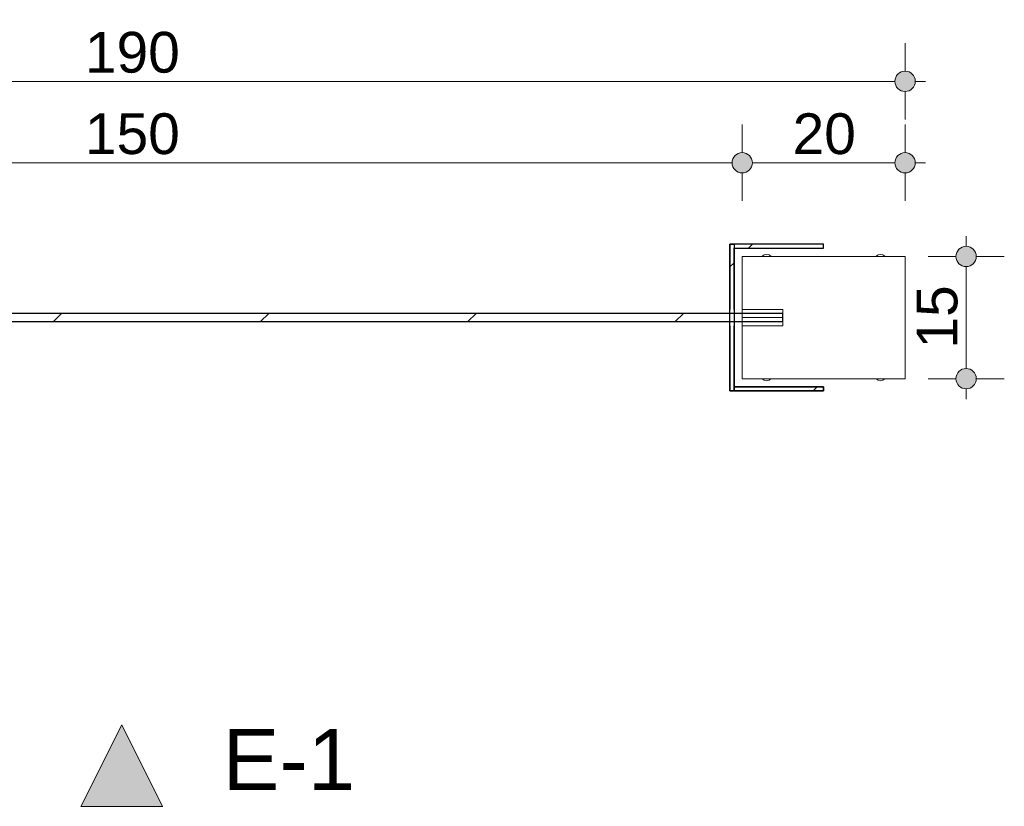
# Model space of a CAD drawing. Header units: millimetres. Extents: x 64850 to 1406978, y -593919 to 57306.
# Tile 2 of 5: x 79479 to 80688, y 50924 to 51889. Entities that reach past the tile are written whole.
import ezdxf

# ---------------------------------------------------------------- set-up
doc = ezdxf.new("R2010")
doc.units = ezdxf.units.MM
doc.header["$MEASUREMENT"] = 0
for name, pattern in [('1_OTZI', [1.5, 1, -0.5]), ('Kropki i Kreski', [670.277762, 352.777767, -176.388884, 0, -141.111112]), ('Wipeout_Contour', [1000, 0, -1000])]:
    doc.linetypes.add(name, pattern=pattern)
for name, color, linetype, lineweight in [('0_Nr_pióra__102', 8, 'Continuous', 5), ('2D - Ogólne_Nr_pióra__21', 7, 'Continuous', 25), ('Konstrukcja - Słupy_Nr_pióra__1', 7, 'Continuous', 13), ('Konstrukcja - Ściany zew_Nr_pióra__27', 7, 'Continuous', 25), ('Wymiarowanie - Ogólne_Nr_pióra__46', 5, 'Continuous', 15), ('Znaczniki - Elewacje_Nr_pióra__1', 7, 'Continuous', 13)]:
    doc.layers.add(name, color=color, linetype=linetype, lineweight=lineweight)
for name, color, linetype, lineweight, true_color in [('2D - Ogólne_Nr_pióra__82', 7, 'Continuous', 13, 0xaaaaaa), ('Konstrukcja - Ściany zew_Nr_pióra__107', 7, 'Continuous', 5, 0xaaaaaa), ('Wnętrze - Umeblowanie_Nr_pióra__69', 7, 'Continuous', 13, 0x71cebe), ('Wnętrze - Umeblowanie_Nr_pióra__90', 7, 'Continuous', 13, 0x00bfbf), ('Wymiarowanie - Ogólne_Nr_pióra__45', 7, 'Continuous', 15, 0x40a5ff), ('Wymiarowanie - Ogólne_Nr_pióra__85', 7, 'Continuous', 13, 0x80c2ff)]:
    doc.layers.add(name, color=color, linetype=linetype, lineweight=lineweight, true_color=true_color)
for name, color, linetype in [('Konstrukcja - Słupy', 7, 'Continuous'), ('Konstrukcja - Ściany zew', 7, 'Continuous'), ('Wnętrze - Umeblowanie', 7, 'Continuous'), ('Wymiarowanie - Ogólne', 7, 'Continuous'), ('Znaczniki - Elewacje', 7, 'Continuous')]:
    doc.layers.add(name, color=color, linetype=linetype)
doc.styles.add('STYL_AUTOMATYCZNY_1', font='arial.ttf')
doc.dimstyles.new('STYL_AUTOMATYCZNY__1', dxfattribs={"dimtxt": 50, "dimasz": 47.5, "dimexe": 0.18, "dimexo": 0.0625, "dimgap": 0, "dimtad": 1, "dimtih": 1, "dimtoh": 1, "dimdec": 0, "dimlfac": 0.1, "dimzin": 0, "dimdsep": 46, "dimtxsty": 'STYL_AUTOMATYCZNY_1', "dimblk": 'ARROWHEAD_11', "dimblk1": 'ARROWHEAD_11', "dimblk2": 'ARROWHEAD_11', "dimcen": 0.09, "dimse1": 1, "dimse2": 1, "dimclrd": 256, "dimclre": 256, "dimclrt": 5, "dimazin": 0, "dimtfac": 1, "dimtdec": 4, "dimtmove": 0, "dimatfit": 3, "dimfxl": 1, "dimtolj": 1, "dimtzin": 0, "dimarcsym": 0})
doc.dimstyles.new('STYL_AUTOMATYCZNY__2', dxfattribs={"dimtxt": 50, "dimasz": 47.5, "dimexe": 0.18, "dimexo": 0.0625, "dimgap": 0, "dimtad": 1, "dimdec": 0, "dimlfac": 0.1, "dimzin": 0, "dimdsep": 46, "dimtxsty": 'STYL_AUTOMATYCZNY_1', "dimblk": 'ARROWHEAD_11', "dimblk1": 'ARROWHEAD_11', "dimblk2": 'ARROWHEAD_11', "dimcen": 0.09, "dimse1": 1, "dimse2": 1, "dimclrd": 256, "dimclre": 256, "dimclrt": 5, "dimazin": 0, "dimtfac": 1, "dimtdec": 4, "dimtmove": 0, "dimatfit": 3, "dimfxl": 1, "dimtolj": 1, "dimtzin": 0, "dimarcsym": 0})
pattern_1 = [(45, (0, 0), (-127.27922, 127.27922), [])]

# ---------------------------------------------------------------- blocks, each defined once
blk = doc.blocks.new('Teownik 27')
at = {"layer": 'Wnętrze - Umeblowanie_Nr_pióra__69', "color": 123, "linetype": 'Kropki i Kreski', "lineweight": 13, "true_color": 0x71cebe}
blk.add_line((0, 0), (95, 0), dxfattribs=at)
at = {"layer": 'Wnętrze - Umeblowanie_Nr_pióra__90', "color": 132, "linetype": 'Continuous', "lineweight": 13, "true_color": 0x00bfbf}
for p, q in [((47.5, 25), (0, 25)), ((0, 25), (0, 0)), ((95, 25), (47.5, 25)), ((95, 0), (95, 25)), ((0, 0), (0, -25)), ((95, -25), (95, 0)), ((0, -25), (47.5, -25)), ((47.5, -25), (95, -25))]:
    blk.add_line(p, q, dxfattribs=at)
blk = doc.blocks.new('Ściana_4_1', base_point=(80466.1, 51438.7))
at = {"layer": 'Konstrukcja - Ściany zew_Nr_pióra__107', "linetype": 'Continuous', "lineweight": 5, "true_color": 0xaaaaaa}
h = blk.add_hatch(dxfattribs=at)
h.set_pattern_fill('Bloczki_ceramiczne_0001', color=253, style=0, pattern_type=2)
h.set_pattern_definition(pattern_1)
h.paths.add_polyline_path([(80466.1, 51438.7), (80356.1, 51438.7), (80351.1, 51433.7), (80466.1, 51433.7)])
at = {"layer": 'Konstrukcja - Ściany zew_Nr_pióra__27', "color": 7, "linetype": 'Continuous', "lineweight": 25, "flags": 128}
for points in [[(80351.1, 51433.7), (80466.1, 51433.7)], [(80466.1, 51438.7), (80356.1, 51438.7)], [(80466.1, 51433.7), (80466.1, 51438.7)]]:
    blk.add_lwpolyline(points, dxfattribs=at)
blk = doc.blocks.new('Ściana_5_1', base_point=(80356.1, 51438.7))
at = {"layer": 'Konstrukcja - Ściany zew_Nr_pióra__107', "linetype": 'Continuous', "lineweight": 5, "true_color": 0xaaaaaa}
h = blk.add_hatch(dxfattribs=at)
h.set_pattern_fill('Bloczki_ceramiczne_0001', color=253, style=0, pattern_type=2)
h.set_pattern_definition(pattern_1)
h.paths.add_polyline_path([(80351.1, 51533.7), (80356.1, 51533.7), (80356.1, 51608.7), (80351.1, 51613.7)])
h = blk.add_hatch(dxfattribs=at)
h.set_pattern_fill('Bloczki_ceramiczne_0001', color=253, style=0, pattern_type=2)
h.set_pattern_definition(pattern_1)
h.paths.add_polyline_path([(80351.1, 51433.7), (80356.1, 51438.7), (80356.1, 51513.7), (80351.1, 51513.7)])
at = {"layer": 'Konstrukcja - Ściany zew_Nr_pióra__27', "color": 7, "linetype": 'Continuous', "lineweight": 25, "flags": 128}
for points in [[(80351.1, 51613.7), (80351.1, 51533.7)], [(80356.1, 51533.7), (80356.1, 51608.7)], [(80351.1, 51513.7), (80351.1, 51433.7)], [(80356.1, 51438.7), (80356.1, 51513.7)]]:
    blk.add_lwpolyline(points, dxfattribs=at)
blk = doc.blocks.new('Ściana_6_1', base_point=(80356.1, 51608.7))
at = {"layer": 'Konstrukcja - Ściany zew_Nr_pióra__107', "linetype": 'Continuous', "lineweight": 5, "true_color": 0xaaaaaa}
h = blk.add_hatch(dxfattribs=at)
h.set_pattern_fill('Bloczki_ceramiczne_0001', color=253, style=0, pattern_type=2)
h.set_pattern_definition(pattern_1)
h.paths.add_polyline_path([(80356.1, 51608.7), (80466.1, 51608.7), (80466.1, 51613.7), (80351.1, 51613.7)])
at = {"layer": 'Konstrukcja - Ściany zew_Nr_pióra__27', "color": 7, "linetype": 'Continuous', "lineweight": 25, "flags": 128}
for points in [[(80466.1, 51613.7), (80351.1, 51613.7)], [(80466.1, 51608.7), (80466.1, 51613.7)], [(80356.1, 51608.7), (80466.1, 51608.7)]]:
    blk.add_lwpolyline(points, dxfattribs=at)
blk = doc.blocks.new('Słup_2_1', base_point=(80466.1, 51523.7))
at = {"color": 254, "linetype": 'Wipeout_Contour', "lineweight": 0, "ltscale": 764135.893055}
blk.add_wipeout([(80366.1, 51513.7), (80366.1, 51448.7), (80566.1, 51448.7), (80566.1, 51598.7), (80366.1, 51598.7), (80366.1, 51533.7), (80416.1, 51533.7), (80416.1, 51513.7)], dxfattribs=at).dxf.layer = 'Konstrukcja - Słupy'
at = {"layer": 'Konstrukcja - Słupy_Nr_pióra__1', "color": 7, "linetype": 'Continuous', "lineweight": 13}
for p, q in [((80566.1, 51598.7), (80366.1, 51598.7)), ((80366.1, 51598.7), (80366.1, 51533.7)), ((80566.1, 51448.7), (80566.1, 51598.7)), ((80366.1, 51533.7), (80416.1, 51533.7)), ((80416.1, 51533.7), (80416.1, 51513.7)), ((80366.1, 51513.7), (80366.1, 51448.7)), ((80416.1, 51513.7), (80366.1, 51513.7)), ((80366.1, 51448.7), (80566.1, 51448.7))]:
    blk.add_line(p, q, dxfattribs=at)
blk = doc.blocks.new('Ściana_7_1', base_point=(78816.1, 51523.7))
at = {"layer": 'Konstrukcja - Ściany zew_Nr_pióra__107', "linetype": 'Continuous', "lineweight": 5, "true_color": 0xaaaaaa}
h = blk.add_hatch(dxfattribs=at)
h.set_pattern_fill('Bloczki_ceramiczne_0001', color=253, style=0, pattern_type=2)
h.set_pattern_definition(pattern_1)
h.paths.add_polyline_path([(78816.1, 51518.7), (80416.1, 51518.7), (80416.1, 51528.7), (78816.1, 51528.7)])
at = {"layer": 'Konstrukcja - Ściany zew_Nr_pióra__27', "color": 7, "linetype": 'Continuous', "lineweight": 25, "flags": 128}
for points in [[(78876.1, 51528.7), (78816.1, 51528.7)], [(80351.1, 51528.7), (78881.1, 51528.7)], [(80416.1, 51528.7), (80356.1, 51528.7)], [(78816.1, 51518.7), (78876.1, 51518.7)], [(78881.1, 51518.7), (80351.1, 51518.7)], [(80356.1, 51518.7), (80416.1, 51518.7)]]:
    blk.add_lwpolyline(points, dxfattribs=at)
blk = doc.blocks.new('*D16')
at = {"layer": 'Wymiarowanie - Ogólne_Nr_pióra__45', "linetype": 'Continuous', "lineweight": 15, "true_color": 0x40a5ff}
for points in [[(78853.6, 51713.7), (78854.6, 51709), (78857.3, 51704.9), (78861.3, 51702.2), (78866.1, 51701.2), (78870.9, 51702.2), (78875, 51704.9), (78877.7, 51709), (78878.6, 51713.7), (78877.7, 51718.5), (78875, 51722.6), (78870.9, 51725.3), (78866.1, 51726.2), (78861.3, 51725.3), (78857.3, 51722.6), (78854.6, 51718.5)], [(80353.6, 51713.7), (80354.6, 51709), (80357.3, 51704.9), (80361.3, 51702.2), (80366.1, 51701.2), (80370.9, 51702.2), (80375, 51704.9), (80377.7, 51709), (80378.6, 51713.7), (80377.7, 51718.5), (80375, 51722.6), (80370.9, 51725.3), (80366.1, 51726.2), (80361.3, 51725.3), (80357.3, 51722.6), (80354.6, 51718.5)]]:
    blk.add_hatch(color=161, dxfattribs=at).paths.add_polyline_path(points)
at = {"layer": 'Wymiarowanie - Ogólne_Nr_pióra__45', "color": 161, "linetype": 'Continuous', "lineweight": 15, "true_color": 0x40a5ff}
for centre in [(78866.1, 51713.7), (80366.1, 51713.7)]:
    blk.add_circle(centre, 12.5, dxfattribs=at)
at = {"layer": 'Wymiarowanie - Ogólne_Nr_pióra__85', "color": 151, "linetype": 'Continuous', "lineweight": 13, "true_color": 0x80c2ff}
for p, q in [((78866.1, 51726.2), (78866.1, 51760.6)), ((80366.1, 51726.2), (80366.1, 51760.6)), ((78878.6, 51713.7), (80353.6, 51713.7)), ((78866.1, 51666.9), (78866.1, 51701.2)), ((80366.1, 51666.9), (80366.1, 51701.2))]:
    blk.add_line(p, q, dxfattribs=at)
at = {"layer": 'Wymiarowanie - Ogólne_Nr_pióra__46', "color": 5, "lineweight": 15, "insert": (79558.9, 51723.7), "char_height": 50, "attachment_point": 7, "style": 'STYL_AUTOMATYCZNY_1'}
blk.add_mtext('\\A1;{\\pql;\\fArial|b0|i0|c238|p0;\\W1.000000;150}', dxfattribs=at)
blk = doc.blocks.new('ARROWHEAD_11')
at = {"color": 0, "linetype": 'Continuous', "lineweight": 0}
blk.add_line((0, 0), (-1, 0), dxfattribs=at)
at = {"color": 0, "linetype": 'Continuous', "lineweight": 0, "const_width": 0.25, "flags": 128}
blk.add_lwpolyline([(-0.125, 0, 1), (0.125, 0, 1)], format="xyb", close=True, dxfattribs=at)
blk = doc.blocks.new('*D17')
at = {"layer": 'Wymiarowanie - Ogólne_Nr_pióra__45', "linetype": 'Continuous', "lineweight": 15, "true_color": 0x40a5ff}
for points in [[(80353.6, 51713.7), (80354.6, 51709), (80357.3, 51704.9), (80361.3, 51702.2), (80366.1, 51701.2), (80370.9, 51702.2), (80375, 51704.9), (80377.7, 51709), (80378.6, 51713.7), (80377.7, 51718.5), (80375, 51722.6), (80370.9, 51725.3), (80366.1, 51726.2), (80361.3, 51725.3), (80357.3, 51722.6), (80354.6, 51718.5)], [(80553.6, 51713.7), (80554.6, 51709), (80557.3, 51704.9), (80561.3, 51702.2), (80566.1, 51701.2), (80570.9, 51702.2), (80575, 51704.9), (80577.7, 51709), (80578.6, 51713.7), (80577.7, 51718.5), (80575, 51722.6), (80570.9, 51725.3), (80566.1, 51726.2), (80561.3, 51725.3), (80557.3, 51722.6), (80554.6, 51718.5)]]:
    blk.add_hatch(color=161, dxfattribs=at).paths.add_polyline_path(points)
at = {"layer": 'Wymiarowanie - Ogólne_Nr_pióra__45', "color": 161, "linetype": 'Continuous', "lineweight": 15, "true_color": 0x40a5ff}
for centre in [(80366.1, 51713.7), (80566.1, 51713.7)]:
    blk.add_circle(centre, 12.5, dxfattribs=at)
at = {"layer": 'Wymiarowanie - Ogólne_Nr_pióra__85', "color": 151, "linetype": 'Continuous', "lineweight": 13, "true_color": 0x80c2ff}
for p, q in [((80366.1, 51726.2), (80366.1, 51760.6)), ((80566.1, 51726.2), (80566.1, 51760.6)), ((80378.6, 51713.7), (80553.6, 51713.7)), ((80578.6, 51713.7), (80591.1, 51713.7)), ((80366.1, 51666.9), (80366.1, 51701.2)), ((80566.1, 51666.9), (80566.1, 51701.2))]:
    blk.add_line(p, q, dxfattribs=at)
at = {"layer": 'Wymiarowanie - Ogólne_Nr_pióra__46', "color": 5, "lineweight": 15, "insert": (80428, 51723.7), "char_height": 50, "attachment_point": 7, "style": 'STYL_AUTOMATYCZNY_1'}
blk.add_mtext('\\A1;{\\pql;\\fArial|b0|i0|c238|p0;\\W1.000000;20}', dxfattribs=at)
blk = doc.blocks.new('*D18')
at = {"layer": 'Wymiarowanie - Ogólne_Nr_pióra__45', "linetype": 'Continuous', "lineweight": 15, "true_color": 0x40a5ff}
for points in [[(78653.6, 51813.7), (78654.6, 51809), (78657.3, 51804.9), (78661.3, 51802.2), (78666.1, 51801.2), (78670.9, 51802.2), (78675, 51804.9), (78677.7, 51809), (78678.6, 51813.7), (78677.7, 51818.5), (78675, 51822.6), (78670.9, 51825.3), (78666.1, 51826.2), (78661.3, 51825.3), (78657.3, 51822.6), (78654.6, 51818.5)], [(80553.6, 51813.7), (80554.6, 51809), (80557.3, 51804.9), (80561.3, 51802.2), (80566.1, 51801.2), (80570.9, 51802.2), (80575, 51804.9), (80577.7, 51809), (80578.6, 51813.7), (80577.7, 51818.5), (80575, 51822.6), (80570.9, 51825.3), (80566.1, 51826.2), (80561.3, 51825.3), (80557.3, 51822.6), (80554.6, 51818.5)]]:
    blk.add_hatch(color=161, dxfattribs=at).paths.add_polyline_path(points)
at = {"layer": 'Wymiarowanie - Ogólne_Nr_pióra__45', "color": 161, "linetype": 'Continuous', "lineweight": 15, "true_color": 0x40a5ff}
for centre in [(78666.1, 51813.7), (80566.1, 51813.7)]:
    blk.add_circle(centre, 12.5, dxfattribs=at)
at = {"layer": 'Wymiarowanie - Ogólne_Nr_pióra__85', "color": 151, "linetype": 'Continuous', "lineweight": 13, "true_color": 0x80c2ff}
for p, q in [((78666.1, 51826.2), (78666.1, 51860.6)), ((80566.1, 51826.2), (80566.1, 51860.6)), ((78641.1, 51813.7), (78653.6, 51813.7)), ((78678.6, 51813.7), (80553.6, 51813.7)), ((80578.6, 51813.7), (80591.1, 51813.7)), ((78666.1, 51766.9), (78666.1, 51801.2)), ((80566.1, 51766.9), (80566.1, 51801.2))]:
    blk.add_line(p, q, dxfattribs=at)
at = {"layer": 'Wymiarowanie - Ogólne_Nr_pióra__46', "color": 5, "lineweight": 15, "insert": (79558.9, 51823.7), "char_height": 50, "attachment_point": 7, "style": 'STYL_AUTOMATYCZNY_1'}
blk.add_mtext('\\A1;{\\pql;\\fArial|b0|i0|c238|p0;\\W1.000000;190}', dxfattribs=at)
blk = doc.blocks.new('*D24')
at = {"layer": 'Wymiarowanie - Ogólne_Nr_pióra__45', "linetype": 'Continuous', "lineweight": 15, "true_color": 0x40a5ff}
for points in [[(80628.6, 51598.7), (80629.6, 51594), (80632.3, 51589.9), (80636.3, 51587.2), (80641.1, 51586.2), (80645.9, 51587.2), (80650, 51589.9), (80652.7, 51594), (80653.6, 51598.7), (80652.7, 51603.5), (80650, 51607.6), (80645.9, 51610.3), (80641.1, 51611.2), (80636.3, 51610.3), (80632.3, 51607.6), (80629.6, 51603.5)], [(80628.6, 51448.7), (80629.6, 51444), (80632.3, 51439.9), (80636.3, 51437.2), (80641.1, 51436.2), (80645.9, 51437.2), (80650, 51439.9), (80652.7, 51444), (80653.6, 51448.7), (80652.7, 51453.5), (80650, 51457.6), (80645.9, 51460.3), (80641.1, 51461.2), (80636.3, 51460.3), (80632.3, 51457.6), (80629.6, 51453.5)]]:
    blk.add_hatch(color=161, dxfattribs=at).paths.add_polyline_path(points)
at = {"layer": 'Wymiarowanie - Ogólne_Nr_pióra__45', "color": 161, "linetype": 'Continuous', "lineweight": 15, "true_color": 0x40a5ff}
for centre in [(80641.1, 51598.7), (80641.1, 51448.7)]:
    blk.add_circle(centre, 12.5, dxfattribs=at)
at = {"layer": 'Wymiarowanie - Ogólne_Nr_pióra__85', "color": 151, "linetype": 'Continuous', "lineweight": 13, "true_color": 0x80c2ff}
for p, q in [((80641.1, 51611.2), (80641.1, 51623.7)), ((80628.6, 51598.7), (80594.3, 51598.7)), ((80688, 51598.7), (80653.6, 51598.7)), ((80641.1, 51461.2), (80641.1, 51586.2)), ((80628.6, 51448.7), (80594.3, 51448.7)), ((80688, 51448.7), (80653.6, 51448.7)), ((80641.1, 51423.7), (80641.1, 51436.2))]:
    blk.add_line(p, q, dxfattribs=at)
at = {"layer": 'Wymiarowanie - Ogólne_Nr_pióra__46', "color": 5, "lineweight": 15, "insert": (80631.1, 51485.6), "char_height": 50, "attachment_point": 7, "rotation": 90, "style": 'STYL_AUTOMATYCZNY_1'}
blk.add_mtext('\\A1;{\\pql;\\fArial|b0|i0|c238|p0;\\W1.000000;15}', dxfattribs=at)
blk = doc.blocks.new('Elewacja_1_1', base_point=(78269.5, 50923.7))
at = {"layer": 'Znaczniki - Elewacje', "linetype": 'Continuous', "lineweight": 0, "true_color": 0x000000}
blk.add_hatch(color=18, dxfattribs=at).paths.add_polyline_path([(79554, 50923.7), (79654, 50923.7), (79604, 51023.7)])
at = {"layer": 'Znaczniki - Elewacje_Nr_pióra__1', "color": 7, "linetype": 'Continuous', "lineweight": 13, "flags": 128}
blk.add_lwpolyline([(79554, 50923.7), (79654, 50923.7), (79604, 51023.7)], close=True, dxfattribs=at)
at = {"layer": 'Znaczniki - Elewacje_Nr_pióra__1', "color": 7, "lineweight": 13, "insert": (79890.9, 50943.7), "char_height": 75, "attachment_point": 9, "style": 'STYL_AUTOMATYCZNY_1'}
blk.add_mtext('\\A1;{\\pqr;\\pt0;\\fArial|b0|i0|c238|p0;\\W1.000000;E-1}', dxfattribs=at)

msp = doc.modelspace()

# ---------------------------------------------------------------- linework, layer by layer
at = {"layer": '0_Nr_pióra__102', "color": 8, "linetype": 'Continuous', "lineweight": 5}
for centre in [(80396.1, 51593.7), (80536.1, 51593.7), (80396.1, 51453.7), (80536.1, 51453.7)]:
    msp.add_circle(centre, 7.5, dxfattribs=at)
at = {"layer": '2D - Ogólne_Nr_pióra__21', "color": 7, "linetype": 'Continuous', "lineweight": 25, "flags": 128}
for points in [[(80356.1, 51433.7), (80351.1, 51433.7), (80351.1, 51613.7), (80356.1, 51613.7)], [(80356.1, 51608.7), (80466.1, 51608.7), (80466.1, 51613.7), (80356.1, 51613.7)], [(78881.1, 51518.7), (80416.1, 51518.7), (80416.1, 51528.7), (78881.1, 51528.7)], [(80466.1, 51433.7), (80356.1, 51433.7), (80356.1, 51438.7), (80466.1, 51438.7)]]:
    msp.add_lwpolyline(points, close=True, dxfattribs=at)

# ---------------------------------------------------------------- block references
at = {"layer": 'Konstrukcja - Ściany zew', "color": 7, "lineweight": 25}
for name, p in [('Ściana_5_1', (80356.1, 51438.7)), ('Ściana_6_1', (80356.1, 51608.7)), ('Ściana_4_1', (80466.1, 51438.7))]:
    msp.add_blockref(name, p, dxfattribs=at)
at = {"layer": 'Wnętrze - Umeblowanie', "color": 104, "linetype": 'Continuous', "lineweight": 13, "true_color": 0x029e21, "xscale": -1, "zscale": 1000, "rotation": 180}
msp.add_blockref('Teownik 27', (80366.1, 51523.7), dxfattribs=at)
at = {"layer": 'Wnętrze - Umeblowanie', "color": 104, "linetype": 'Continuous', "lineweight": 13, "true_color": 0x029e21, "zscale": 1000, "rotation": 180}
msp.add_blockref('Teownik 27', (80566.1, 51523.7), dxfattribs=at)
at = {"layer": 'Znaczniki - Elewacje', "color": 151, "lineweight": 13, "true_color": 0x80c2ff}
msp.add_blockref('Elewacja_1_1', (78269.5, 50923.7), dxfattribs=at)

# ---------------------------------------------------------------- next in the draw order: block references
at = {"layer": 'Konstrukcja - Słupy', "color": 14, "lineweight": 25, "true_color": 0xa80f02}
msp.add_blockref('Słup_2_1', (80466.1, 51523.7), dxfattribs=at)

# ---------------------------------------------------------------- next in the draw order: linework, layer by layer
at = {"layer": '0_Nr_pióra__102', "color": 8, "linetype": '1_OTZI', "lineweight": 5}
msp.add_lwpolyline([(80366.1, 51528.7), (80416.1, 51528.7), (80416.1, 51523.7), (80416.1, 51518.7), (80366.1, 51518.7)], close=True, dxfattribs=at)
at = {"layer": '2D - Ogólne_Nr_pióra__82', "color": 253, "linetype": 'Continuous', "lineweight": 13, "true_color": 0xaaaaaa, "flags": 128}
msp.add_lwpolyline([(80566.1, 51598.7), (80366.1, 51598.7), (80366.1, 51448.7), (80566.1, 51448.7)], close=True, dxfattribs=at)

# ---------------------------------------------------------------- next in the draw order: block references
at = {"layer": 'Konstrukcja - Ściany zew', "color": 7, "lineweight": 25}
msp.add_blockref('Ściana_7_1', (78816.1, 51523.7), dxfattribs=at)

# ---------------------------------------------------------------- next in the draw order: dimensions: what is measured, and where the dimension line sits
at = {"layer": 'Wymiarowanie - Ogólne', "color": 151, "linetype": 'Continuous', "lineweight": 13, "true_color": 0x80c2ff}
for base, p1, p2, picture, middle in [((80566.1, 51813.7), (78666.1, 51598.7), (80566.1, 51598.7), '*D18', (79616, 51848.7)), ((80366.1, 51713.7), (78866.1, 51598.7), (80366.1, 51598.7), '*D16', (79616, 51748.7)), ((80566.1, 51713.7), (80366.1, 51598.7), (80566.1, 51598.7), '*D17', (80466, 51748.7))]:
    dim = msp.add_linear_dim(base=base, p1=p1, p2=p2, dimstyle='STYL_AUTOMATYCZNY__1', dxfattribs=at)
    dim.commit()
    dim.dimension.update_dxf_attribs({"geometry": picture, "text_midpoint": middle, "dimtype": 160})
dim = msp.add_linear_dim(base=(80641.1, 51598.7), p1=(80566.1, 51448.7), p2=(80566.1, 51598.7), angle=90, dimstyle='STYL_AUTOMATYCZNY__2', dxfattribs=at)
dim.commit()
dim.dimension.update_dxf_attribs({"geometry": '*D24', "text_midpoint": (80606.1, 51523.7), "dimtype": 160, "text_rotation": 90})

doc.saveas('drawing.dxf')
